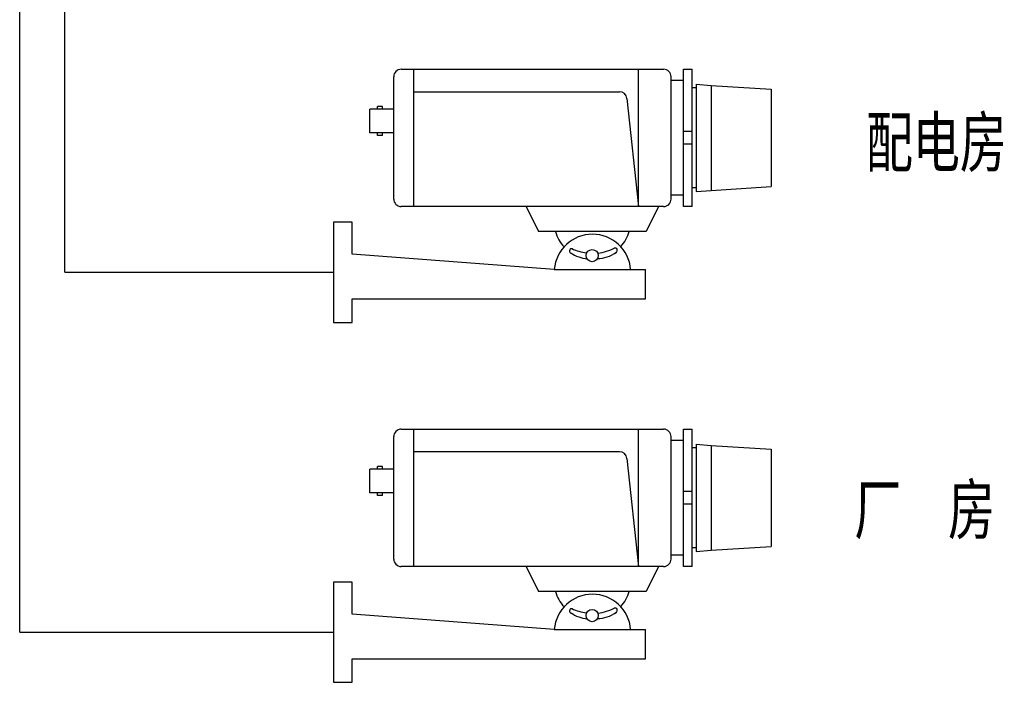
# Model space of a CAD drawing. Header units: millimetres. Extents: x 99955 to 321880, y 78800 to 170196.
# Tile 15 of 26: x 230347 to 235305, y 107939 to 111278. Entities that reach past the tile are written whole.
import ezdxf

# ---------------------------------------------------------------- set-up
doc = ezdxf.new("R2010")
doc.units = ezdxf.units.MM
doc.linetypes.add('CONTINOUS', pattern=[0])
doc.layers.add('DQ', color=3, linetype='Continuous', lineweight=13)
doc.layers.add('付', color=7, linetype='Continuous')
doc.styles.add('宋体', font='txt', dxfattribs={"width": 0.8, "height": 3.5})

msp = doc.modelspace()

# ---------------------------------------------------------------- linework, layer by layer
for p, q in [((232268.4, 111028.1), (233589.5, 111028.1)), ((232331.3, 110336.1), (232331.3, 111028.1)), ((233463.7, 110336.1), (233463.7, 111028.1)), ((233690.2, 110336.1), (233690.2, 111028.1)), ((233690.2, 111028.1), (233734.2, 111028.1)), ((233734.2, 110336.1), (233734.2, 111028.1)), ((232230.7, 110373.9), (232230.7, 110990.4)), ((233627.2, 110373.9), (233627.2, 110990.4)), ((233690.2, 110971.5), (233627.2, 110971.5)), ((233753.1, 110952.6), (233828.6, 110946.4)), ((233753.1, 110952.6), (233753.1, 110411.6)), ((232331.3, 110914.9), (233366.9, 110914.9)), ((233753.1, 110933.8), (233734.2, 110933.8)), ((233828.6, 110946.4), (234130.5, 110927.5)), ((233828.6, 110946.4), (233828.6, 110417.9)), ((234130.5, 110927.5), (234130.5, 110436.8)), ((233404.4, 110881.2), (233463.7, 110336.1)), ((232111.2, 110707.3), (232111.2, 110826.8)), ((232230.7, 110826.8), (232111.2, 110826.8)), ((232148.9, 110826.8), (232148.9, 110839.4)), ((232174.1, 110839.4), (232148.9, 110839.4)), ((232174.1, 110826.8), (232174.1, 110839.4)), ((232230.7, 110707.3), (232111.2, 110707.3)), ((232148.9, 110694.7), (232148.9, 110707.3)), ((232174.1, 110694.7), (232174.1, 110707.3)), ((233734.2, 110713.6), (233690.2, 110713.6)), ((232174.1, 110694.7), (232148.9, 110694.7)), ((233734.2, 110650.7), (233690.2, 110650.7)), ((233753.1, 110430.5), (233734.2, 110430.5)), ((233753.1, 110411.6), (233828.6, 110417.9)), ((233828.6, 110417.9), (234130.5, 110436.8)), ((233690.2, 110392.8), (233627.2, 110392.8)), ((233589.5, 110336.1), (232268.4, 110336.1)), ((232897.5, 110336.1), (232960.4, 110210.3)), ((233564.3, 110336.1), (233501.4, 110210.3)), ((233734.2, 110336.1), (233690.2, 110336.1)), ((233501.4, 110210.3), (232960.4, 110210.3)), ((232230.7, 108560.5), (232230.7, 109177)), ((232268.4, 109214.7), (233589.5, 109214.7)), ((232331.3, 108522.7), (232331.3, 109214.7)), ((233463.7, 108522.7), (233463.7, 109214.7)), ((233627.2, 108560.5), (233627.2, 109177)), ((233690.2, 108522.7), (233690.2, 109214.7)), ((233690.2, 109214.7), (233734.2, 109214.7)), ((233734.2, 108522.7), (233734.2, 109214.7)), ((233690.2, 109158.1), (233627.2, 109158.1)), ((233753.1, 109120.4), (233734.2, 109120.4)), ((233753.1, 109139.2), (233828.6, 109132.9)), ((233753.1, 109139.2), (233753.1, 108598.2)), ((233828.6, 109132.9), (234130.5, 109114.1)), ((233828.6, 109132.9), (233828.6, 108604.5)), ((232331.3, 109101.5), (233366.9, 109101.5)), ((234130.5, 109114.1), (234130.5, 108623.4)), ((232148.9, 109013.4), (232148.9, 109026)), ((232174.1, 109026), (232148.9, 109026)), ((232174.1, 109013.4), (232174.1, 109026)), ((233404.4, 109067.8), (233463.7, 108522.7)), ((232111.2, 108893.9), (232111.2, 109013.4)), ((232230.7, 109013.4), (232111.2, 109013.4)), ((232230.7, 108893.9), (232111.2, 108893.9)), ((232148.9, 108881.3), (232148.9, 108893.9)), ((232174.1, 108881.3), (232148.9, 108881.3)), ((232174.1, 108881.3), (232174.1, 108893.9)), ((233734.2, 108900.2), (233690.2, 108900.2)), ((233734.2, 108837.3), (233690.2, 108837.3)), ((233828.6, 108604.5), (234130.5, 108623.4)), ((233690.2, 108579.3), (233627.2, 108579.3)), ((233753.1, 108617.1), (233734.2, 108617.1)), ((233753.1, 108598.2), (233828.6, 108604.5)), ((233589.5, 108522.7), (232268.4, 108522.7)), ((232897.5, 108522.7), (232960.4, 108396.9)), ((233564.3, 108522.7), (233501.4, 108396.9)), ((233734.2, 108522.7), (233690.2, 108522.7)), ((233501.4, 108396.9), (232960.4, 108396.9))]:
    msp.add_line(p, q)
at = {"color": 0}
for p, q in [((232020.9, 110257.5), (231927.3, 110257.5)), ((231927.3, 110257.5), (231927.3, 109752.9)), ((232020.9, 110095.5), (232020.9, 110257.5)), ((233039.3, 110019.4), (232020.9, 110095.5)), ((233039.3, 110019.4), (233498.6, 110019.4)), ((233498.6, 109871.3), (233498.6, 110019.4)), ((232020.9, 109871.3), (233498.6, 109871.3)), ((232020.9, 109752.9), (232020.9, 109871.3)), ((231927.3, 109752.9), (232020.9, 109752.9)), ((232020.9, 108444.1), (231927.3, 108444.1)), ((231927.3, 108444.1), (231927.3, 107939.5)), ((232020.9, 108282.1), (232020.9, 108444.1)), ((233039.3, 108205.9), (232020.9, 108282.1)), ((233039.3, 108205.9), (233498.6, 108205.9)), ((233498.6, 108057.8), (233498.6, 108205.9)), ((232020.9, 108057.8), (233498.6, 108057.8)), ((232020.9, 107939.5), (232020.9, 108057.8)), ((231927.3, 107939.5), (232020.9, 107939.5))]:
    msp.add_line(p, q, dxfattribs=at)
for centre in [(233229.9, 110089), (233229.9, 108275.6)]:
    msp.add_circle(centre, 30.6, dxfattribs=at)
for centre, start, end in [((232268.4, 110990.4), 90, 180), ((233589.5, 110990.4), 0, 90), ((233366.9, 110877.2), 6.2034, 90), ((232268.4, 110373.9), 180, 270), ((233589.5, 110373.9), 270, 0), ((232268.4, 109177), 90, 180), ((233589.5, 109177), 0, 90), ((233366.9, 109063.7), 6.2034, 90), ((232268.4, 108560.5), 180, 270), ((233589.5, 108560.5), 270, 0)]:
    msp.add_arc(centre, 37.7, start, end)
for centre, radius, start, end in [((233213.3, 110255.6), 174.2, 195.0607, 224.2777), ((233228.4, 110264.8), 195.7, 318.3303, 343.8358), ((233231.4, 110003.9), 192.7, 4.6017, 175.3982), ((233224.9, 110322.9), 221, 243.8865, 263.8121), ((233238.6, 110315.9), 214.7, 275.347, 299.3317), ((233220.3, 110245.5), 172.8, 235.4795, 265.0597), ((233256.4, 110233.6), 159.1, 270.0216, 305.6286), ((233231.4, 108190.5), 192.7, 4.6017, 175.3982), ((233213.3, 108442.2), 174.2, 195.0607, 224.2777), ((233228.4, 108451.4), 195.7, 318.3303, 343.8358), ((233220.3, 108432.1), 172.8, 235.4795, 265.0597), ((233224.9, 108509.5), 221, 243.8865, 263.8121), ((233256.4, 108420.1), 159.1, 270.0216, 305.6286), ((233238.6, 108502.4), 214.7, 275.347, 299.3317)]:
    msp.add_arc(centre, radius, start, end, dxfattribs=at)
for points in [[(233130.6, 110123), (233121.1, 110123), (233116.3, 110109.9), (233125.8, 110099.2)], [(233130.6, 108309.6), (233121.1, 108309.6), (233116.3, 108296.5), (233125.8, 108285.8)]]:
    msp.add_spline(points, degree=3, dxfattribs=at)
at = {"color": 0, "end_tangent": (0.514828, -0.857293)}
for points in [[(233340.4, 110127.8), (233352.4, 110126.6), (233354.8, 110115.9), (233352.4, 110107.6), (233345.2, 110099.2)], [(233340.4, 108314.4), (233352.4, 108313.2), (233354.8, 108302.5), (233352.4, 108294.1), (233345.2, 108285.8)]]:
    msp.add_spline(points, degree=3, dxfattribs=at)
at = {"layer": '付', "linetype": 'CONTINOUS'}
for p, q in [((230574.6, 110005.2), (230574.6, 112410.7)), ((230347.4, 108191.8), (230347.4, 112261.3)), ((230574.6, 110005.2), (231927.3, 110005.2)), ((230347.4, 108191.8), (231927.3, 108191.8))]:
    msp.add_line(p, q, dxfattribs=at)

# ---------------------------------------------------------------- texts
at = {"layer": 'DQ', "color": 0, "style": '宋体', "width": 0.7}
for s, p in [('配电房', (234608.6, 110536.9)), ('厂  房', (234549.9, 108686.3))]:
    msp.add_text(s, height=247.47, dxfattribs=at).set_placement(p)

doc.saveas('drawing.dxf')
